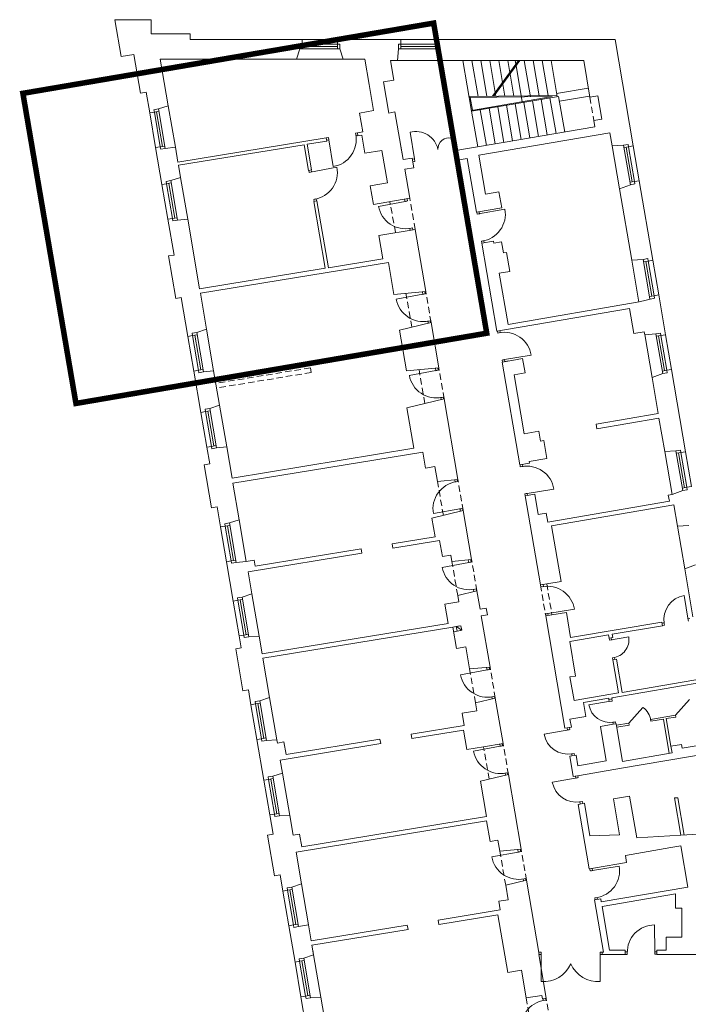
# Model space of a CAD drawing. Header units: centimetres. Extents: x 695802 to 711011, y 25963 to 44188.
# Tile 101 of 157: x 710628 to 710734, y 36082 to 36238. Entities that reach past the tile are written whole.
import ezdxf

# ---------------------------------------------------------------- set-up
doc = ezdxf.new("R2010")
doc.units = ezdxf.units.CM
doc.linetypes.add('DASHED', pattern=[19.05, 12.7, -6.35])
for name, color, linetype, lineweight in [('Drzwi i okna', 51, 'Continuous', 9), ('Kanały wentylacyjne', 3, 'Continuous', 9), ('Przekrojowa', 253, 'Continuous', 25), ('Ramka', 255, 'Continuous', 9), ('S3_obrys zakresu', 1, 'Continuous', 5), ('Widokowa', 140, 'Continuous', 9)]:
    doc.layers.add(name, color=color, linetype=linetype, lineweight=lineweight)

# ---------------------------------------------------------------- blocks, each defined once
blk = doc.blocks.new('zw$2918')
at = {"layer": 'Drzwi i okna', "color": 0, "lineweight": 0}
for p, q in [((677.6, -373.9), (670.5, -375.1)), ((679, -382.8), (677.6, -373.9)), ((763.4, -360), (769.2, -359.1)), ((764.8, -368.9), (763.4, -360)), ((764.7, -367.9), (770.3, -367)), ((950.2, -441.6), (936.3, -357.3)), ((671.9, -383), (678.9, -381.8)), ((678.9, -381.8), (692.5, -466.2)), ((1076.8, -429.8), (1067.9, -376)), ((1075.3, -420.9), (1081.8, -419.8)), ((1075.3, -420.9), (1076.8, -429.8)), ((1076.8, -429.8), (1083.3, -428.7)), ((620.3, -484.1), (704.4, -468.5)), ((950.2, -441.6), (943.7, -442.7)), ((951.7, -450.5), (945.2, -451.6)), ((950.2, -441.6), (951.7, -450.5)), ((615.9, -484.8), (614.8, -478.3)), ((624.8, -483.3), (615.9, -484.8)), ((623.8, -483.5), (622.7, -477)), ((639.5, -569), (630.7, -570.5)), ((630.7, -570.5), (631.8, -576.8)), ((639.7, -575.5), (638.6, -569.1)), ((920.3, -577.2), (836.2, -592.7)), ((919, -570.3), (920.3, -577.2)), ((919.3, -577.4), (928.1, -575.7)), ((928.1, -575.7), (926.8, -568.6)), ((1148.8, -617.6), (1147.7, -611.1)), ((1157.7, -616.2), (1148.8, -617.6)), ((1153.2, -616.9), (1237.4, -602)), ((1156.7, -616.3), (1155.6, -609.8)), ((935, -662.8), (943.9, -661.2)), ((936, -662.7), (937, -668.3)), ((943.9, -661.2), (944.9, -667)), ((1171.8, -701.9), (1162.9, -703.4)), ((1162.9, -703.4), (1164, -709.8)), ((1171.8, -708.5), (1170.8, -702.1)), ((976.6, -872), (892.5, -887.5)), ((975.4, -865.1), (976.6, -872)), ((975.6, -872.2), (984.5, -870.6)), ((984.5, -870.6), (983.2, -863.5)), ((991.4, -957.7), (1000.2, -956.1)), ((992.3, -957.5), (993.4, -963.1)), ((1000.2, -956.1), (1001.3, -961.8)), ((1214.4, -995), (1213.3, -988.5)), ((1223.3, -993.5), (1214.4, -995)), ((1222.3, -993.7), (1221.2, -987.2)), ((1237.4, -1079.3), (1228.5, -1080.7)), ((1228.5, -1080.7), (1229.6, -1087.1)), ((1236.4, -1079.4), (1320.8, -1065.5)), ((1237.5, -1085.8), (1236.4, -1079.4)), ((1018.1, -1114.5), (934, -1130)), ((1016.6, -1106.5), (1018.1, -1114.5)), ((1017.1, -1114.7), (1026, -1113.1)), ((1026, -1113.1), (1024.7, -1106)), ((1032.8, -1200.2), (1041.7, -1198.5)), ((1033.8, -1200), (1035, -1206.3)), ((1041.7, -1198.5), (1042.8, -1204.4)), ((1286.2, -1419.9), (1285.2, -1413.4)), ((1295.1, -1418.5), (1286.2, -1419.9)), ((1294.1, -1418.6), (1293, -1412.1)), ((1079.3, -1467.8), (1078.1, -1461.3)), ((1078.3, -1468), (1087.1, -1466.4)), ((1087.1, -1466.4), (1086.1, -1460.7)), ((1308.2, -1504.4), (1392.6, -1490.5)), ((1309.2, -1504.2), (1300.4, -1505.7)), ((1300.4, -1505.7), (1301.4, -1512.1)), ((1309.3, -1510.8), (1308.2, -1504.4)), ((1094.6, -1553.4), (1010.4, -1568.4)), ((1093.6, -1553.5), (1102.4, -1552)), ((1095.9, -1561.1), (1094.6, -1553.4)), ((1102.4, -1552), (1103.7, -1559.1)), ((1120.8, -1715.6), (1122.3, -1723.7)), ((1130.1, -1722.2), (1128.8, -1714.9)), ((1122.3, -1723.7), (1038.2, -1739.1)), ((1121.3, -1723.8), (1130.1, -1722.2)), ((1137, -1809.3), (1145.8, -1807.7)), ((1138, -1809.1), (1139.1, -1815.5)), ((1145.8, -1807.7), (1146.9, -1813.6)), ((1351.6, -1801.4), (1350.5, -1794.9)), ((1360.5, -1799.9), (1351.6, -1801.4)), ((1359.5, -1800.1), (1358.4, -1793.6)), ((1818.8, -1907), (1805.9, -1828.1)), ((1373.6, -1885.8), (1458, -1871.9)), ((1374.6, -1885.7), (1365.7, -1887.1)), ((1365.7, -1887.1), (1366.8, -1893.5)), ((1374.7, -1892.2), (1373.6, -1885.8)), ((1817.9, -1901.6), (1819.4, -1910.5)), ((1824.5, -1901.5), (1818.1, -1902.6)), ((1742.2, -1915), (1735.7, -1916.1)), ((1743.5, -1922.9), (1737, -1924)), ((1742, -1914), (1743.5, -1922.9)), ((1568.7, -1970.2), (1567.6, -1963.7)), ((1568.7, -1970.2), (1630.4, -1960.2)), ((1577.6, -1968.8), (1568.7, -1970.2)), ((1575.6, -1969), (1574.5, -1962.5)), ((1585.5, -2025.1), (1578.6, -2026.3)), ((1578.6, -2026.3), (1579.6, -2032.7)), ((1586.5, -2031.5), (1585.5, -2025.1)), ((1179.1, -2056.7), (1180.6, -2064.7)), ((1179.6, -2064.9), (1188.4, -2063.3)), ((1188.4, -2063.3), (1187.1, -2056.2)), ((1180.6, -2064.7), (1096.5, -2080.2)), ((1195.3, -2150.4), (1204.2, -2148.8)), ((1196.3, -2150.2), (1197.3, -2155.8)), ((1204.2, -2148.8), (1205.2, -2154.5)), ((1577.2, -2163.6), (1576.2, -2157.1)), ((1572.8, -2164.4), (1503.7, -2175.8)), ((1568.4, -2165.1), (1567.3, -2158.6)), ((1568.4, -2165.1), (1577.2, -2163.6)), ((1434.7, -2249.2), (1435.8, -2255.6)), ((1443.7, -2254.2), (1442.6, -2247.8)), ((1579.3, -2231.1), (1588.2, -2229.7)), ((1580.4, -2237.5), (1579.3, -2231.1)), ((1588.2, -2229.7), (1589.2, -2236.1)), ((1440.3, -2254.8), (1361.5, -2268.6)), ((1434.8, -2255.8), (1443.7, -2254.2)), ((1222, -2307.2), (1137.9, -2322.7)), ((1220.8, -2300.3), (1222, -2307.2)), ((1221.1, -2307.4), (1229.9, -2305.8)), ((1229.9, -2305.8), (1228.6, -2298.7)), ((1448.1, -2331.5), (1456.9, -2330)), ((1449.1, -2331.4), (1450.2, -2337.9)), ((1456.9, -2330), (1458.1, -2336.5)), ((1236.8, -2392.9), (1245.6, -2391.2)), ((1237.8, -2392.7), (1238.9, -2399)), ((1245.6, -2391.2), (1246.7, -2397)), ((1466.6, -2407.6), (1387.8, -2421.4)), ((1461, -2402), (1462.2, -2408.4)), ((1461.2, -2408.5), (1470, -2407)), ((1470, -2407), (1468.9, -2400.6)), ((1474.4, -2484.3), (1483.3, -2482.8)), ((1475.4, -2484.1), (1476.5, -2490.6)), ((1483.3, -2482.8), (1484.4, -2489.3)), ((1279.5, -2643.3), (1195.4, -2658.8)), ((1278, -2635.3), (1279.5, -2643.3)), ((1278.5, -2643.5), (1287.4, -2641.9)), ((1287.4, -2641.9), (1286, -2634.6)), ((1515.7, -2701.9), (1600, -2687.6)), ((1507.8, -2703.3), (1506.6, -2696.3)), ((1516.7, -2701.7), (1507.8, -2703.3)), ((1514.5, -2695), (1515.7, -2701.9)), ((1294.2, -2729), (1303.1, -2727.4)), ((1295.2, -2728.8), (1296.4, -2735.1)), ((1303.1, -2727.4), (1304.2, -2733.2)), ((1531.2, -2787.4), (1522.3, -2788.9)), ((1522.3, -2788.9), (1523.3, -2794.9)), ((1530.2, -2787.6), (1531.2, -2793.6)), ((1712.5, -2960), (1712.1, -2874.5)), ((1352.7, -2961.1), (1346.2, -2961.1)), ((1346.2, -2969.1), (1352.6, -2969.1)), ((1352.6, -2969.1), (1352.5, -3054.6)), ((1352.6, -2970.1), (1352.7, -2961.1)), ((1539.7, -2970.1), (1539.7, -2961.1)), ((1539.7, -2961.1), (1546.2, -2961.1)), ((1546.2, -2969.1), (1539.7, -2969.1)), ((1539.7, -2969.1), (1539.8, -3054.6)), ((1625.6, -2960.5), (1619, -2960.5)), ((1625.6, -2968.5), (1619, -2968.5)), ((1625.6, -2959.5), (1625.6, -2968.5)), ((1712.5, -2959), (1712.5, -2968)), ((1719, -2960), (1712.5, -2960)), ((1712.5, -2968), (1719, -2968)), ((1359.2, -3114.6), (1358.2, -3109)), ((1358.2, -3114.8), (1367, -3113.2)), ((1367, -3113.2), (1366, -3107.4))]:
    blk.add_line(p, q, dxfattribs=at)
at = {"layer": 'Drzwi i okna', "color": 0, "lineweight": 0, "ltscale": 1.6}
for p, q in [((1630.6, -2233.8), (1675.1, -2183.8)), ((1778.9, -2208.5), (1823.5, -2158.4))]:
    blk.add_line(p, q, dxfattribs=at)
for centre, radius, start, end in [((678.9, -380.6), 86.7, 279.0709, 10.6815), ((954.4, -427), 72.1, 11.9188, 104.5567), ((1059.5, -409.7), 34.7, 75.9366, 184.1291), ((619.1, -484.5), 86.7, 278.9985, 10.6091), ((921.5, -577.1), 86.7, 190.2929, 281.9036), ((1152, -617.3), 86.7, 278.5629, 10.1735), ((977.9, -872), 86.7, 190.2929, 281.9036), ((1235.2, -1079.4), 86.7, 9.2331, 100.8437), ((1019.4, -1114.5), 86.7, 190.2929, 281.9036), ((1307, -1504.4), 86.7, 9.2331, 100.8437), ((1095.7, -1553), 86.7, 98.6519, 190.2626), ((1123.5, -1723.6), 86.7, 190.2929, 281.9036), ((1372.3, -1885.9), 86.7, 9.2331, 100.8437), ((1573.2, -1968.6), 57.8, 276.9522, 8.388), ((1181.8, -2064.7), 86.7, 190.2929, 281.9036), ((1638.7, -2234), 62, 8.3094, 53.9766), ((1223.3, -2307.2), 86.7, 190.2929, 281.9036), ((1280.8, -2643.3), 86.7, 190.2929, 281.9036), ((1514.5, -2702.3), 86.7, 278.1541, 9.7648), ((1712.3, -2961.3), 86.7, 90.1458, 181.7564), ((1359.1, -2959.4), 95.4, 266.0716, 335.8764), ((1533.3, -2959.4), 95.4, 204.1236, 273.9284), ((1375.7, -3199.7), 86.7, 98.6519, 190.2626)]:
    blk.add_arc(centre, radius, start, end, dxfattribs=at)
at = {"layer": 'Drzwi i okna', "color": 0, "lineweight": 0}
for centre, radius, start, end in [((755.5, -366), 78.2, 187.546, 190.8446), ((621.9, -492.7), 78.2, 278.1438, 281.4424), ((937.8, -653.4), 78.2, 98.7681, 102.0666), ((1154.7, -625.5), 78.2, 277.7082, 281.0068), ((994.1, -948.3), 78.2, 98.7681, 102.0666), ((1220.4, -1002.9), 78.2, 277.7082, 281.0068), ((1035.6, -1190.7), 78.2, 98.7681, 102.0666), ((1292.2, -1427.9), 78.2, 277.7082, 281.0068), ((1084.2, -1475.9), 78.2, 278.4889, 281.7875), ((1139.7, -1799.9), 78.2, 98.7681, 102.0666), ((1819.3, -1904.7), 77.8, 99.9306, 189.3047), ((1357.5, -1809.3), 78.2, 277.7082, 281.0068), ((1741.5, -1918.6), 78.2, 7.6634, 10.962), ((1198.1, -2141), 78.2, 98.7681, 102.0666), ((1570.3, -2164.2), 67.5, 189.8932, 279.8733), ((1569.9, -2153.5), 78.2, 277.7578, 281.0564), ((1437.9, -2254.4), 77.8, 190.5203, 279.8944), ((1452.6, -2332), 78.2, 98.2531, 101.5517), ((1239.5, -2383.4), 78.2, 98.7681, 102.0666), ((1479, -2484.8), 78.2, 98.2531, 101.5517), ((1464.2, -2407.1), 77.8, 190.5203, 279.8944), ((1297, -2719.6), 78.2, 98.7681, 102.0666), ((1525.4, -2779.5), 78.2, 97.9911, 101.2896), ((1430.8, -2965.8), 78.2, 178.2653, 181.5639), ((1461.5, -2965.8), 78.2, 358.4361, 1.7347), ((1634.4, -2963.8), 78.2, 358.6209, 1.9195)]:
    blk.add_arc(centre, radius, start, end, dxfattribs=at)
at = {"layer": 'Kanały wentylacyjne', "color": 0, "lineweight": 0}
for p, q in [((1093.3, -1925.2), (1072.1, -1928.8)), ((1083.1, -1926.9), (1097.9, -1924.4)), ((1085.7, -1941.7), (1083.1, -1926.9)), ((1083.1, -1926.9), (1100.4, -1939.1)), ((1097.9, -1924.4), (1100.4, -1939.1)), ((1095.9, -1939.9), (1074.7, -1943.6)), ((1100.4, -1939.1), (1085.7, -1941.7))]:
    blk.add_line(p, q, dxfattribs=at)
at = {"layer": 'Przekrojowa', "color": 0, "lineweight": 0, "ltscale": 1.6}
for p, q in [((20.1, -117.3), (0, 0)), ((0, 0), (115, 0)), ((115, 0), (115, -45)), ((115, -45), (239, -45)), ((239, -45), (239, -63)), ((239, -63), (594, -63)), ((575.7, -125), (586.2, -92.8)), ((706, -63), (907, -63)), ((724.3, -125), (713.8, -92.8)), ((896.4, -129.9), (899.2, -92.8)), ((1019, -63), (1586.8, -63)), ((1038.1, -129.9), (1026.8, -92.8)), ((1644.6, -401), (1586.8, -63)), ((60.2, -110.4), (20.1, -117.3)), ((81.1, -232.8), (60.2, -110.4)), ((575.7, -125), (143.8, -125)), ((143.8, -125), (169.2, -273.1)), ((792.8, -125), (724.3, -125)), ((792.8, -125), (806.6, -205.4)), ((884.5, -192.1), (873.9, -129.9)), ((873.9, -129.9), (896.4, -129.9)), ((1038.1, -129.9), (1048.7, -129.9)), ((1048.7, -129.9), (1487.3, -129.9)), ((1506.9, -246.1), (1487.3, -129.9)), ((820.8, -288.6), (806.6, -205.4)), ((852, -197.7), (884.5, -192.1)), ((868.8, -296.3), (852, -197.7)), ((98.9, -229.8), (81.1, -232.8)), ((110.2, -295.8), (98.9, -229.8)), ((1531.7, -241.8), (1506.9, -246.1)), ((1531.7, -241.8), (1544.4, -315.9)), ((169.2, -273.1), (138.2, -283.2)), ((820.8, -288.6), (776, -296.3)), ((786.2, -356.1), (776, -296.3)), ((888.5, -292.9), (868.8, -296.3)), ((888.5, -292.9), (914.4, -444.3)), ((1522.7, -340.3), (1231.6, -390.1)), ((1544.4, -315.9), (1519.4, -320.2)), ((1522.7, -340.3), (1519.4, -320.2)), ((670.5, -375.1), (199.8, -452.3)), ((670.5, -375.1), (672.2, -385.2)), ((786.2, -356.1), (769.2, -358.9)), ((769.2, -358.9), (770.9, -369)), ((782.8, -367), (770.9, -369)), ((792.5, -424.2), (782.8, -367)), ((1570.5, -359.3), (1154.5, -430.4)), ((1577.8, -400.7), (1570.5, -359.3)), ((149.1, -523.5), (129, -406.2)), ((191.8, -405.2), (159.6, -408.7)), ((191.8, -405.2), (199.8, -452.3)), ((600.2, -397), (201.5, -462.3)), ((614.1, -478.4), (600.2, -397)), ((672.2, -385.2), (610.1, -395.3)), ((624, -476.8), (610.1, -395.3)), ((914.4, -444.3), (906.1, -395.8)), ((1231.6, -390.1), (1112.7, -410.4)), ((1577.8, -400.7), (1613.9, -398.4)), ((846.8, -414.9), (792.5, -424.2)), ((864.5, -518.4), (846.8, -414.9)), ((1112.7, -410.4), (1081.1, -415.8)), ((1081.1, -415.8), (1086.3, -446.4)), ((1154.5, -430.4), (1175.6, -553.6)), ((201.5, -462.3), (208.1, -500.8)), ((943.1, -439.4), (914.4, -444.3)), ((943.1, -439.4), (948.3, -470)), ((1117.9, -441), (1086.3, -446.4)), ((1117.9, -441), (1147.1, -611.2)), ((624, -476.8), (614.1, -478.4)), ((948.3, -470), (919.7, -474.9)), ((935.4, -567.2), (919.7, -474.9)), ((208.1, -500.8), (177.1, -510.9)), ((864.5, -518.4), (810.2, -527.7)), ((820.4, -586.8), (810.2, -527.7)), ((1600.9, -536.9), (1635.4, -524.1)), ((1706.6, -763.8), (1663.4, -511.4)), ((1175.6, -553.6), (1218.5, -546.3)), ((1218.5, -546.3), (1227.3, -597.5)), ((1600.9, -536.9), (1639.6, -763.5)), ((640.8, -575.3), (631, -576.9)), ((667.3, -789.3), (631, -576.9)), ((677.2, -787.7), (640.8, -575.3)), ((935.4, -567.2), (820.4, -586.8)), ((1147.1, -611.2), (1227.3, -597.5)), ((168, -633.9), (187.4, -747.3)), ((230.7, -632.9), (198.5, -636.4)), ((230.7, -632.9), (268.6, -854.6)), ((952.3, -665.7), (837.2, -685.4)), ((849.8, -759.3), (837.2, -685.4)), ((986, -863), (952.3, -665.7)), ((1201.3, -703.4), (1164, -709.8)), ((1164, -709.8), (1211.7, -988.7)), ((1202.4, -709.9), (1201.3, -703.4)), ((1226.8, -705.7), (1202.4, -709.9)), ((1232.8, -740.6), (1226.8, -705.7)), ((187.4, -747.3), (169.6, -750.3)), ((192.7, -885.4), (169.6, -750.3)), ((1242.7, -738.9), (1232.8, -740.6)), ((1253, -799.1), (1242.7, -738.9)), ((867.8, -770.8), (271, -868.7)), ((849.8, -759.3), (677.2, -787.7)), ((867.8, -770.8), (885.2, -872.3)), ((1639.6, -763.5), (1676, -761.1)), ((667.3, -789.3), (268.6, -854.6)), ((1219.4, -804.8), (1253, -799.1)), ((1247.4, -967.4), (1219.4, -804.8)), ((1182.4, -817.2), (1182.4, -817.2)), ((271, -868.7), (290.5, -982.8)), ((986, -863), (885.2, -872.3)), ((1725.5, -874.2), (1747, -1000.4)), ((210.4, -882.3), (192.7, -885.4)), ((231.5, -1005.5), (210.4, -882.3)), ((1663.3, -896.3), (1247.4, -967.4)), ((1242.1, -983.5), (1633.1, -916.7)), ((1646.8, -996.7), (1633.1, -916.7)), ((1002.9, -961.6), (902.6, -986)), ((1027.5, -1105.5), (1002.9, -961.6)), ((290.5, -982.8), (259.5, -992.9)), ((902.6, -986), (924.6, -1115)), ((1211.7, -988.7), (1242.1, -983.5)), ((1646.8, -996.7), (1679.4, -991.1)), ((1681, -1001), (1679.4, -991.1)), ((1681, -1001), (1716.4, -997.7)), ((1228.6, -1087.3), (1259, -1082.1)), ((1228.6, -1087.3), (1248.8, -1083.8)), ((1228.6, -1087.3), (1284.5, -1413.5)), ((1259, -1082.1), (1293.5, -1076.2)), ((1293.5, -1076.2), (1301.3, -1121.5)), ((272.8, -1247), (250.4, -1115.9)), ((313.1, -1114.9), (280.9, -1118.4)), ((313.1, -1114.9), (331.8, -1224.3)), ((1027.5, -1105.5), (924.6, -1115)), ((1266.8, -1127.4), (1301.3, -1121.5)), ((1704.1, -1135.7), (1737.9, -1123.4)), ((1810.6, -1372), (1765.9, -1110.8)), ((1266.8, -1127.4), (1298.9, -1314.7)), ((1723.7, -1250.3), (1704.1, -1135.7)), ((328.7, -1206.3), (331.8, -1224.3)), ((1044.3, -1204), (926.5, -1232.8)), ((1088.2, -1460.3), (1044.3, -1204)), ((331.8, -1224.3), (300.8, -1234.4)), ((926.5, -1232.8), (948.4, -1361.1)), ((1723.7, -1250.3), (1526.9, -1284)), ((1529.3, -1298.8), (1726.2, -1265.1)), ((1744.4, -1371.7), (1726.2, -1265.1)), ((1298.9, -1314.7), (1345.2, -1306.8)), ((1345.2, -1306.8), (1350.6, -1338.3)), ((1526.9, -1284), (1529.3, -1298.8)), ((1350.6, -1338.3), (1360.5, -1336.6)), ((1360.5, -1336.6), (1370.3, -1393.8)), ((291.7, -1357.4), (300.8, -1410.7)), ((354.4, -1356.4), (322.2, -1359.9)), ((354.4, -1356.4), (371.4, -1455.7)), ((948.4, -1361.1), (371.4, -1455.7)), ((977.1, -1372.9), (374.1, -1471.7)), ((985.8, -1424), (977.1, -1372.9)), ((1744.4, -1371.7), (1780, -1369.3)), ((1314.1, -1403.4), (1370.3, -1393.8)), ((1314.1, -1403.4), (1314.9, -1408.3)), ((300.8, -1410.7), (283, -1413.7)), ((306.3, -1549.7), (283, -1413.7)), ((985.8, -1424), (1015.4, -1419)), ((1023.5, -1466.3), (1015.4, -1419)), ((1284.5, -1413.5), (1314.9, -1408.3)), ((1088.2, -1460.3), (1023.5, -1466.3)), ((394, -1588), (374.1, -1471.7)), ((1767.7, -1507.6), (1801.4, -1495)), ((1301.4, -1512.1), (1331.8, -1506.9)), ((1301.4, -1512.1), (1349.9, -1795)), ((1331.8, -1506.9), (1342.8, -1571)), ((1373.3, -1595.2), (1759.2, -1529.2)), ((1755.8, -1509.6), (1767.7, -1507.6)), ((1759.2, -1529.2), (1755.8, -1509.6)), ((324, -1546.7), (306.3, -1549.7)), ((335, -1610.7), (324, -1546.7)), ((1105, -1558.9), (1005.9, -1583.1)), ((1131.6, -1714.6), (1105, -1558.9)), ((1385.2, -1607.3), (1773.4, -1541)), ((1784.9, -1608.2), (1773.4, -1541)), ((394, -1588), (363, -1598.1)), ((1005.9, -1583.1), (1016, -1642.1)), ((1342.8, -1571), (1368.4, -1566.6)), ((1368.4, -1566.6), (1373.3, -1595.2)), ((1385.2, -1607.3), (1415.4, -1783.7)), ((1784.9, -1608.2), (1820.4, -1605.9)), ((1016, -1642.1), (879.6, -1664.5)), ((1030.2, -1654), (882, -1678.3)), ((1039, -1705.1), (1030.2, -1654)), ((780.9, -1680.6), (444.6, -1735.8)), ((780.9, -1680.6), (783.3, -1694.4)), ((879.6, -1664.5), (882, -1678.3)), ((416.6, -1720.1), (441.3, -1716.1)), ((783.3, -1694.4), (422.3, -1753.6)), ((441.3, -1716.1), (444.6, -1735.8)), ((1039, -1705.1), (1065.6, -1700.6)), ((1069, -1720.4), (1065.6, -1700.6)), ((1131.6, -1714.6), (1069, -1720.4)), ((375.3, -1846.3), (353.9, -1721.1)), ((416.6, -1720.1), (384.4, -1723.7)), ((1808.1, -1744.1), (1841.9, -1731.6)), ((1834, -1895.8), (1808.1, -1744.1)), ((422.3, -1753.6), (434.3, -1823.6)), ((1148.5, -1813.2), (1087.4, -1828.1)), ((1148.5, -1813.2), (1158.6, -1872.4)), ((1349.9, -1795), (1369.8, -1791.6)), ((1369.8, -1791.6), (1415.4, -1783.8)), ((434.3, -1823.6), (403.3, -1833.7)), ((1087.4, -1828.1), (1090.9, -1848.4)), ((1090.9, -1848.4), (1046.5, -1856)), ((1046.5, -1856), (1057, -1917.1)), ((1158.6, -1872.4), (1178.3, -1869)), ((1178.3, -1869), (1181.9, -1889.7)), ((1162.2, -1893.1), (1181.9, -1889.7)), ((1162.2, -1893.1), (1190, -2055.7)), ((1190, -2055.7), (1162.2, -1893.1)), ((1366.8, -1893.5), (1386.7, -1890.1)), ((1366.8, -1893.5), (1427.9, -2250.3)), ((1386.7, -1890.1), (1432.3, -1882.3)), ((1432.3, -1882.3), (1445.9, -1962.2)), ((1057, -1917.1), (466.8, -2013.8)), ((1072.1, -1928.8), (469.2, -2027.6)), ((1083.8, -1996.7), (1072.1, -1928.8)), ((1445.9, -1962.2), (1735.1, -1912.7)), ((1577.8, -1951.8), (1737.1, -1924.6)), ((1735.1, -1912.7), (1737.1, -1924.6)), ((394.2, -1956.7), (400.7, -1995.2)), ((457.3, -1957.9), (424.7, -1959.2)), ((466.8, -2013.8), (457.3, -1957.9)), ((1443, -1974.9), (1566, -1953.8)), ((1566, -1953.8), (1567.6, -1963.7)), ((1567.6, -1963.7), (1579.5, -1961.7)), ((1577.8, -1951.8), (1579.5, -1961.7)), ((400.7, -1995.2), (383, -1998.2)), ((405.7, -2131.3), (383, -1998.2)), ((1113.3, -1991.7), (1083.8, -1996.7)), ((1125.3, -2061.7), (1113.3, -1991.7)), ((1443, -1974.9), (1461.8, -2084.3)), ((469.2, -2027.6), (490.6, -2152.8)), ((1579.5, -2032.7), (1591.3, -2030.7)), ((1591.3, -2030.7), (1609.4, -2136.1)), ((1190, -2055.7), (1125.3, -2061.7)), ((1579.5, -2032.7), (1597.6, -2138.1)), ((1443.8, -2087.3), (1461.8, -2084.3)), ((1456.6, -2162.2), (1443.8, -2087.3)), ((1609.4, -2136.1), (1867.6, -2092)), ((1576.5, -2153), (1871.2, -2102.6)), ((423.5, -2128.2), (405.7, -2131.3)), ((431.6, -2175.6), (423.5, -2128.2)), ((490.6, -2152.8), (459.6, -2162.9)), ((1206.8, -2154.3), (1143.8, -2169.6)), ((1231.4, -2298.2), (1206.8, -2154.3)), ((1597.6, -2138.1), (1456.6, -2162.2)), ((1486.8, -2168.3), (1566.6, -2154.7)), ((1566.6, -2154.7), (1567.3, -2158.6)), ((1567.3, -2158.6), (1577.1, -2156.9)), ((1576.5, -2153), (1577.1, -2156.9)), ((1143.8, -2169.6), (1148, -2194.6)), ((1494.4, -2212.7), (1486.8, -2168.3)), ((1148, -2194.6), (1101.7, -2202.5)), ((1101.7, -2202.5), (1108.3, -2241.1)), ((1443.7, -2221.3), (1494.4, -2212.7)), ((1108.3, -2241.1), (939.6, -2268.7)), ((1427.9, -2250.3), (1448.1, -2246.9)), ((1443.7, -2221.3), (1448.1, -2246.9)), ((1580.4, -2237.5), (1540.9, -2244.3)), ((1559.1, -2353.8), (1540.9, -2244.3)), ((1580.4, -2237.5), (1590.2, -2235.8)), ((1590.2, -2235.8), (1610, -2355.2)), ((939.6, -2268.7), (941.9, -2282.5)), ((1105.7, -2255.7), (942.1, -2282.5)), ((1116.4, -2317.8), (1105.7, -2255.7)), ((472.5, -2415.1), (450.5, -2285.9)), ((513.6, -2287.2), (481, -2288.5)), ((515.2, -2297), (513.6, -2287.2)), ((536, -2293.6), (515.2, -2297)), ((843.2, -2298.7), (524.5, -2351)), ((542.8, -2333.8), (536, -2293.6)), ((840.9, -2284.9), (542.8, -2333.8)), ((840.9, -2284.9), (843.2, -2298.7)), ((1169.6, -2308.7), (1116.4, -2317.8)), ((1231.4, -2298.2), (1169.6, -2308.7)), ((1797.7, -2301.8), (1764.2, -2307.5)), ((1767.8, -2328.2), (1764.2, -2307.5)), ((1799.8, -2313.6), (1797.7, -2301.8)), ((1904.2, -2295.8), (1799.8, -2313.6)), ((1443.1, -2339), (1463.3, -2335.6)), ((1443.1, -2339), (1454.1, -2403.1)), ((1468.9, -2369.2), (1463.3, -2335.6)), ((1607.4, -2376.9), (1894.2, -2327.9)), ((1767.8, -2328.2), (1610, -2355.2)), ((531.5, -2392.3), (524.5, -2351)), ((1559.1, -2353.8), (1468.9, -2369.2)), ((531.5, -2392.3), (500.6, -2402.4)), ((1248.3, -2396.7), (1159.9, -2418.3)), ((1288.9, -2634.3), (1248.3, -2396.7)), ((1454.1, -2403.1), (1474.3, -2399.7)), ((1474.3, -2399.7), (1607.4, -2376.9)), ((1159.9, -2418.3), (1179.1, -2530.4)), ((1581.5, -2474.7), (1632.8, -2465.9)), ((1632.8, -2465.9), (1655.4, -2598)), ((1469.3, -2491.8), (1489.5, -2488.4)), ((1469.3, -2491.8), (1504.5, -2696.8)), ((1489.5, -2488.4), (1507.2, -2591.9)), ((1581.5, -2474.7), (1599.9, -2582.3)), ((501.9, -2586.6), (491.4, -2525.5)), ((554.5, -2526.7), (522, -2528)), ((554.5, -2526.7), (565.3, -2589.8)), ((1179.1, -2530.4), (592.9, -2626.5)), ((1179.2, -2544.6), (574.5, -2643.7)), ((1179.2, -2544.6), (1190.3, -2609.6)), ((501.9, -2586.6), (484.1, -2589.6)), ((506.2, -2718.7), (484.1, -2589.6)), ((586, -2586.4), (565.3, -2589.8)), ((592.9, -2626.5), (586, -2586.4)), ((1507.2, -2591.9), (1600.9, -2588.2)), ((1599.9, -2582.3), (1600.9, -2588.2)), ((1795.1, -2589.8), (1655.4, -2598)), ((1952.9, -2580.6), (1795.1, -2589.8)), ((1190.3, -2609.6), (1215.2, -2605.3)), ((1215.2, -2605.3), (1221.2, -2640.6)), ((1764.3, -2629.1), (1795.8, -2623.7)), ((1818.2, -2754.8), (1795.8, -2623.7)), ((574.5, -2643.7), (591.7, -2744.2)), ((1288.9, -2634.3), (1221.2, -2640.6)), ((1619.4, -2653.9), (1764.3, -2629.1)), ((1623.2, -2676.5), (1619.4, -2653.9)), ((1524.7, -2693.4), (1623.2, -2676.5)), ((523.9, -2715.7), (506.2, -2718.7)), ((532.7, -2767), (523.9, -2715.7)), ((1504.5, -2696.8), (1524.7, -2693.4)), ((591.7, -2744.2), (560.7, -2754.3)), ((1305.8, -2732.9), (1239.8, -2748.9)), ((1239.8, -2748.9), (1247.6, -2794.5)), ((1346.2, -2969.1), (1305.8, -2732.9)), ((1543.2, -2801.8), (1818.2, -2754.8)), ((1545.7, -2816.2), (1778.5, -2776.4)), ((1778.5, -2821.3), (1778.5, -2776.4)), ((1247.6, -2794.5), (1218, -2799.6)), ((1218, -2799.6), (1222.7, -2827.2)), ((1521.4, -2795.4), (1541.5, -2792)), ((1521.4, -2795.4), (1549.7, -2961.1)), ((1541.6, -2791.9), (1543.2, -2801.8)), ((1222.7, -2827.2), (1025.6, -2859.6)), ((1215.3, -2842.4), (1028, -2873.1)), ((1246.6, -3025.7), (1215.3, -2842.4)), ((1545.7, -2816.2), (1569.5, -2955.1)), ((1798.5, -2821.3), (1778.5, -2821.3)), ((1798.5, -2913.3), (1798.5, -2821.3)), ((582.2, -2880), (614, -2874.6)), ((614, -2874.6), (622.7, -2925.6)), ((927.6, -2875.6), (622.7, -2925.6)), ((927.6, -2875.6), (930, -2889.1)), ((1025.6, -2859.6), (1028, -2873.1)), ((571.3, -2992.7), (551.6, -2877.4)), ((930, -2889.1), (625, -2939.1)), ((625, -2939.1), (630.3, -2970)), ((1748.5, -2955.1), (1748.5, -2913.3)), ((1748.5, -2913.3), (1798.5, -2913.3)), ((630.3, -2970), (599.3, -2980)), ((627.8, -2955), (630.3, -2970)), ((1344.5, -2969.1), (1368.1, -3107.1)), ((1346.2, -2969.1), (1344.5, -2969.1)), ((1546.2, -2969.1), (1546.2, -2961.1)), ((1546.2, -2961.1), (1549.7, -2961.1)), ((1619, -2969.1), (1546.2, -2969.1)), ((1569.5, -2955.1), (1619, -2955.1)), ((1619, -2955.1), (1619, -2969.1)), ((1719, -2955.1), (1748.5, -2955.1)), ((1719, -2955.1), (1719, -2969.1)), ((1787.9, -2969.1), (1719, -2969.1)), ((2011.9, -2969.1), (1787.9, -2969.1)), ((1290, -3018.3), (1246.6, -3025.7)), ((1305.1, -3106.7), (1290, -3018.3)), ((610.4, -3221.4), (590.2, -3103.1)), ((653.3, -3104.3), (620.7, -3105.6)), ((653.3, -3104.3), (676.4, -3239.5)), ((1354.4, -3098.3), (1305.1, -3106.7)), ((1354.4, -3098.3), (1356.3, -3109.1)), ((1368.1, -3107.1), (1356.3, -3109.1))]:
    blk.add_line(p, q, dxfattribs=at)
at = {"layer": 'Przekrojowa', "color": 0, "lineweight": 0}
for p, q in [((586.2, -92.8), (586.2, -78)), ((586.2, -78), (594, -78)), ((594, -78), (594, -63)), ((594, -63), (594, -78)), ((706, -78), (706, -63)), ((706, -63), (706, -78)), ((713.8, -78), (706, -78)), ((713.8, -92.8), (713.8, -78)), ((899.2, -92.8), (899.2, -78)), ((899.2, -78), (907, -78)), ((907, -78), (907, -63)), ((907, -63), (907, -78)), ((1019, -78), (1019, -63)), ((1019, -63), (1019, -78)), ((1026.8, -78), (1019, -78)), ((1026.8, -92.8), (1026.8, -78)), ((124.9, -293.3), (110.2, -295.8)), ((110.2, -295.8), (124.9, -293.3)), ((138.2, -283.2), (123.6, -285.7)), ((123.6, -285.7), (124.9, -293.3)), ((143.8, -403.7), (129, -406.2)), ((129, -406.2), (143.8, -403.7)), ((145.1, -411.4), (143.8, -403.7)), ((1613.9, -398.4), (1628.5, -395.9)), ((1628.5, -395.9), (1629.8, -403.6)), ((1629.8, -403.6), (1644.6, -401)), ((1644.6, -401), (1629.8, -403.6)), ((159.7, -408.9), (145.1, -411.4)), ((163.8, -521), (149.1, -523.5)), ((149.1, -523.5), (163.8, -521)), ((177.1, -510.9), (162.5, -513.3)), ((162.5, -513.3), (163.8, -521)), ((1635.4, -524.1), (1650, -521.6)), ((1648.7, -513.9), (1663.4, -511.4)), ((1663.4, -511.4), (1648.7, -513.9)), ((1650, -521.6), (1648.7, -513.9)), ((182.7, -631.4), (168, -633.9)), ((168, -633.9), (182.7, -631.4)), ((184, -639.1), (182.7, -631.4)), ((198.6, -636.6), (184, -639.1)), ((1676, -761.1), (1690.5, -758.6)), ((1690.5, -758.6), (1691.9, -766.3)), ((1691.9, -766.3), (1706.6, -763.8)), ((1706.6, -763.8), (1691.9, -766.3)), ((1710.7, -876.7), (1725.5, -874.2)), ((1725.5, -874.2), (1710.7, -876.7)), ((1663.3, -896.3), (1712, -884.4)), ((1712, -884.4), (1710.7, -876.7)), ((259.5, -992.9), (244.9, -995.4)), ((244.9, -995.4), (246.2, -1003)), ((1716.4, -997.7), (1731, -995.2)), ((1731, -995.2), (1732.3, -1002.9)), ((1732.3, -1002.9), (1747, -1000.4)), ((1747, -1000.4), (1732.3, -1002.9)), ((246.2, -1003), (231.5, -1005.5)), ((231.5, -1005.5), (246.2, -1003)), ((265.1, -1113.4), (250.4, -1115.9)), ((250.4, -1115.9), (265.1, -1113.4)), ((266.4, -1121.1), (265.1, -1113.4)), ((281, -1118.6), (266.4, -1121.1)), ((1737.9, -1123.4), (1752.5, -1120.9)), ((1751.2, -1113.3), (1765.9, -1110.8)), ((1765.9, -1110.8), (1751.2, -1113.3)), ((1752.5, -1120.9), (1751.2, -1113.3)), ((287.5, -1244.5), (272.8, -1247)), ((272.8, -1247), (287.5, -1244.5)), ((300.8, -1234.4), (286.2, -1236.8)), ((286.2, -1236.8), (287.5, -1244.5)), ((306.4, -1354.9), (291.7, -1357.4)), ((291.7, -1357.4), (306.4, -1354.9)), ((307.7, -1362.6), (306.4, -1354.9)), ((322.3, -1360.1), (307.7, -1362.6)), ((1780, -1369.3), (1794.5, -1366.8)), ((1794.5, -1366.8), (1795.9, -1374.5)), ((1795.9, -1374.5), (1810.6, -1372)), ((1810.6, -1372), (1795.9, -1374.5)), ((1801.4, -1495), (1816, -1492.5)), ((1814.7, -1484.9), (1829.5, -1482.4)), ((1829.5, -1482.4), (1814.7, -1484.9)), ((1816, -1492.5), (1814.7, -1484.9)), ((349.7, -1608.2), (335, -1610.7)), ((335, -1610.7), (349.7, -1608.2)), ((363, -1598.1), (348.4, -1600.6)), ((348.4, -1600.6), (349.7, -1608.2)), ((368.6, -1718.6), (353.9, -1721.1)), ((353.9, -1721.1), (368.6, -1718.6)), ((369.9, -1726.3), (368.6, -1718.6)), ((384.5, -1723.8), (369.9, -1726.3)), ((390, -1843.8), (375.3, -1846.3)), ((375.3, -1846.3), (390, -1843.8)), ((403.3, -1833.7), (388.7, -1836.1)), ((388.7, -1836.1), (390, -1843.8)), ((408.9, -1954.2), (394.2, -1956.7)), ((394.2, -1956.7), (408.9, -1954.2)), ((410.2, -1961.9), (408.9, -1954.2)), ((424.8, -1959.4), (410.2, -1961.9)), ((446.3, -2173), (431.6, -2175.6)), ((431.6, -2175.6), (446.3, -2173)), ((459.6, -2162.9), (445, -2165.4)), ((445, -2165.4), (446.3, -2173)), ((465.2, -2283.4), (450.5, -2285.9)), ((450.5, -2285.9), (465.2, -2283.4)), ((466.5, -2291.1), (465.2, -2283.4)), ((481.1, -2288.6), (466.5, -2291.1)), ((500.6, -2402.4), (486, -2404.9)), ((486, -2404.9), (487.3, -2412.6)), ((487.3, -2412.6), (472.5, -2415.1)), ((472.5, -2415.1), (487.3, -2412.6)), ((506.1, -2523), (491.4, -2525.5)), ((491.4, -2525.5), (506.1, -2523)), ((507.5, -2530.6), (506.1, -2523)), ((522, -2528.1), (507.5, -2530.6)), ((547.4, -2764.4), (532.7, -2767)), ((532.7, -2767), (547.4, -2764.4)), ((560.7, -2754.3), (546.1, -2756.8)), ((546.1, -2756.8), (547.4, -2764.4)), ((566.3, -2874.8), (551.6, -2877.4)), ((551.6, -2877.4), (566.3, -2874.8)), ((567.6, -2882.5), (566.3, -2874.8)), ((582.2, -2880), (567.6, -2882.5)), ((586, -2990.2), (571.3, -2992.7)), ((571.3, -2992.7), (586, -2990.2)), ((599.3, -2980), (584.7, -2982.5)), ((584.7, -2982.5), (586, -2990.2)), ((604.9, -3100.6), (590.2, -3103.1)), ((590.2, -3103.1), (604.9, -3100.6)), ((606.2, -3108.2), (604.9, -3100.6)), ((620.8, -3105.7), (606.2, -3108.2))]:
    blk.add_line(p, q, dxfattribs=at)
at = {"layer": 'Widokowa', "color": 0, "lineweight": 0}
for p, q in [((586.2, -92.8), (713.8, -92.8)), ((593.8, -78), (706, -78)), ((594, -78), (594, -92.8)), ((594, -85.4), (706, -85.4)), ((706, -78), (706, -92.8)), ((899.2, -92.8), (1026.8, -92.8)), ((906.8, -78), (1019, -78)), ((907, -78), (907, -92.8)), ((907, -85.4), (1019, -85.4)), ((1019, -78), (1019, -92.8)), ((124.9, -293.3), (139.5, -290.8)), ((143.8, -403.9), (124.9, -293.3)), ((151.1, -402.5), (132.2, -292.1)), ((159.7, -408.9), (138.2, -283.2)), ((143.8, -403.7), (158.4, -401.2)), ((1613.9, -398.4), (1635.4, -524.1)), ((1629.8, -403.6), (1615.2, -406)), ((1622.5, -404.8), (1641.4, -515.2)), ((1629.8, -403.3), (1648.7, -513.9)), ((163.8, -521), (178.4, -518.5)), ((182.7, -631.6), (163.8, -521)), ((190, -630.2), (171.1, -519.8)), ((198.6, -636.6), (177.1, -510.9)), ((1648.7, -513.9), (1634.1, -516.4)), ((182.7, -631.4), (197.3, -628.9)), ((1676, -761.1), (1697.5, -886.9)), ((1691.9, -766.3), (1677.3, -768.8)), ((1684.6, -767.5), (1703.4, -877.9)), ((1691.8, -766.1), (1710.7, -876.7)), ((1710.7, -876.7), (1696.1, -879.2)), ((246.2, -1003), (260.8, -1000.5)), ((281, -1118.6), (259.5, -992.9)), ((1716.4, -997.7), (1737.9, -1123.4)), ((265.2, -1113.6), (246.2, -1003)), ((272.4, -1112.2), (253.5, -1001.8)), ((1732.3, -1002.9), (1717.7, -1005.4)), ((1725, -1004.1), (1743.9, -1114.5)), ((1732.3, -1002.6), (1751.2, -1113.3)), ((265.1, -1113.4), (279.7, -1110.9)), ((1751.2, -1113.3), (1736.6, -1115.8)), ((287.5, -1244.5), (302.1, -1242)), ((306.5, -1355.1), (287.5, -1244.5)), ((313.7, -1353.7), (294.8, -1243.3)), ((322.3, -1360.1), (300.8, -1234.4)), ((306.4, -1354.9), (321, -1352.4)), ((1780, -1369.3), (1801.4, -1495)), ((1795.9, -1374.5), (1781.3, -1377)), ((1788.6, -1375.7), (1807.4, -1486.1)), ((1795.8, -1374.3), (1814.7, -1484.9)), ((1814.7, -1484.9), (1800.1, -1487.4)), ((349.7, -1608.2), (364.3, -1605.7)), ((368.7, -1718.9), (349.7, -1608.2)), ((375.9, -1717.4), (357, -1607)), ((384.5, -1723.8), (363, -1598.1)), ((368.6, -1718.6), (383.2, -1716.1)), ((390, -1843.8), (404.6, -1841.3)), ((408.9, -1954.4), (390, -1843.8)), ((416.2, -1953), (397.3, -1842.6)), ((424.8, -1959.4), (403.3, -1833.7)), ((408.9, -1954.2), (423.5, -1951.7)), ((446.3, -2173), (460.9, -2170.5)), ((465.2, -2283.7), (446.3, -2173)), ((472.5, -2282.2), (453.6, -2171.8)), ((481.1, -2288.6), (459.6, -2162.9)), ((465.2, -2283.4), (479.8, -2280.9)), ((522, -2528.1), (500.6, -2402.4)), ((487.3, -2412.6), (501.9, -2410.1)), ((506.2, -2523.2), (487.3, -2412.6)), ((513.4, -2521.7), (494.6, -2411.3)), ((506.1, -2523), (520.7, -2520.5)), ((547.4, -2764.4), (562, -2762)), ((566.4, -2875.1), (547.4, -2764.4)), ((573.6, -2873.6), (554.7, -2763.2)), ((582.2, -2880), (560.7, -2754.3)), ((566.3, -2874.8), (580.9, -2872.3)), ((586, -2990.2), (600.6, -2987.7)), ((605, -3100.8), (586, -2990.2)), ((612.2, -3099.3), (593.3, -2988.9)), ((620.8, -3105.7), (599.3, -2980)), ((604.9, -3100.6), (619.5, -3098.1))]:
    blk.add_line(p, q, dxfattribs=at)
at = {"layer": 'Widokowa', "color": 0, "lineweight": 0, "ltscale": 1.6}
for p, q in [((706, -63), (594, -63)), ((1019, -63), (907, -63)), ((724.3, -125), (575.7, -125)), ((1038.1, -129.9), (896.4, -129.9)), ((1104.1, -129.9), (1131.6, -290.7)), ((1132.5, -129.9), (1152, -243.5)), ((1160.9, -129.9), (1180.3, -243.2)), ((1189.3, -129.9), (1206.7, -231.2)), ((1198.1, -242.9), (1280.4, -129.9)), ((1202.6, -243.2), (1285, -129.9)), ((1217.7, -129.9), (1229.7, -199.6)), ((1246.2, -129.9), (1252.7, -168)), ((1270.2, -129.9), (1272.1, -141.3)), ((1273, -146.5), (1292.4, -260.2)), ((1298.6, -129.9), (1318.2, -244.7)), ((1327, -129.9), (1346, -241.4)), ((1355.4, -129.9), (1374.4, -241.1)), ((1383.8, -129.9), (1403.3, -244.3)), ((1253.6, -173.2), (1265.4, -242.3)), ((1230.6, -204.8), (1237, -242.6)), ((1401.5, -234.5), (1501.9, -217.7)), ((1123.6, -243.8), (1402.8, -240.8)), ((1124.1, -246.8), (1387.5, -243.9)), ((1134.1, -287.3), (1127.1, -246.8)), ((1387.5, -243.9), (1131.1, -287.8)), ((1407.6, -243.5), (1131.6, -290.7)), ((1207.6, -236.4), (1208.7, -242.9)), ((1380, -248.3), (1399.4, -361.4)), ((1407.6, -243.5), (1427, -356.7)), ((1410.2, -258.4), (1506.2, -242.4)), ((169.2, -273.1), (191.8, -405.2)), ((1186.8, -281.3), (1206.2, -394.4)), ((1214.4, -276.6), (1233.8, -389.7)), ((1242, -271.9), (1261.4, -385)), ((1269.6, -267.1), (1289, -380.3)), ((1297.2, -262.4), (1316.6, -375.6)), ((1324.8, -257.7), (1344.2, -370.8)), ((1352.4, -253), (1371.8, -366.1)), ((110.2, -295.8), (129, -406.2)), ((1131.6, -290.7), (1151, -403.9)), ((1159.2, -286), (1178.6, -399.2)), ((1600.9, -536.9), (1577.8, -400.7)), ((1663.4, -511.4), (1644.6, -401)), ((149.1, -523.5), (168, -633.9)), ((208.1, -500.8), (230.7, -632.9)), ((1662.4, -896.5), (1639.6, -763.5)), ((1725.5, -874.2), (1706.6, -763.8)), ((290.5, -982.8), (313.1, -1114.9)), ((1704.1, -1135.7), (1680.9, -1000.1)), ((1765.9, -1110.8), (1747, -1000.4)), ((231.5, -1005.5), (250.4, -1115.9)), ((272.8, -1247), (291.7, -1357.4)), ((331.8, -1224.3), (354.4, -1356.4)), ((1767.6, -1507.4), (1744.4, -1371.7)), ((1829.5, -1482.4), (1810.6, -1372)), ((394, -1588), (416.6, -1720.1)), ((335, -1610.7), (353.9, -1721.1)), ((1808.1, -1744.1), (1784.9, -1608.2)), ((434.3, -1823.6), (457.3, -1957.9)), ((375.3, -1846.3), (394.2, -1956.7)), ((490.6, -2152.8), (513.6, -2287.2)), ((431.6, -2175.6), (450.5, -2285.9)), ((1778.9, -2208.5), (1699.5, -2222)), ((1779.9, -2214.4), (1749.2, -2219.6)), ((1764.2, -2307.5), (1749.2, -2219.6)), ((1779.9, -2214.4), (1778.9, -2208.5)), ((1630.6, -2233.8), (1591, -2240.6)), ((1631.6, -2239.8), (1592, -2246.5)), ((1631.6, -2239.8), (1630.6, -2233.8)), ((1700.6, -2228), (1699.5, -2222)), ((1740.3, -2221.2), (1700.6, -2228)), ((1758.9, -2329.8), (1740.3, -2221.2)), ((531.5, -2392.3), (554.5, -2526.7)), ((472.5, -2415.1), (491.4, -2525.5)), ((1774.9, -2471.5), (1785.9, -2470.9)), ((1774.9, -2471.5), (1795.2, -2589.8)), ((1785.9, -2470.9), (1806.1, -2589.2)), ((591.7, -2744.2), (614, -2874.6)), ((532.7, -2767), (551.6, -2877.4)), ((630.3, -2970), (653.3, -3104.3)), ((571.3, -2992.7), (590.2, -3103.1))]:
    blk.add_line(p, q, dxfattribs=at)
at = {"layer": 'Widokowa', "color": 0, "linetype": 'DASHED', "lineweight": 0, "ltscale": 1.6}
for p, q in [((1506.9, -246.1), (1519.4, -320.2)), ((890.3, -675.7), (871.9, -578)), ((952.3, -665.7), (935.4, -567.2)), ((941.8, -976.5), (923.4, -868.8)), ((1002.9, -961.6), (986, -863)), ((620.2, -1105.5), (319.9, -1154.8)), ((622.8, -1120.3), (322.5, -1169.5)), ((620.2, -1105.5), (622.8, -1120.3)), ((983.2, -1218.9), (964.8, -1111.3)), ((1044.3, -1204), (1027.5, -1105.5)), ((1042, -1574.3), (1023.5, -1466.3)), ((1105, -1558.9), (1088.2, -1460.3)), ((1148.5, -1813.2), (1131.6, -1714.6)), ((1087.4, -1828.1), (1069, -1720.4)), ((1349.9, -1795), (1366.8, -1893.5)), ((1369.8, -1791.6), (1386.7, -1890.1)), ((1143.8, -2169.6), (1125.3, -2061.7)), ((1206.8, -2154.3), (1190, -2055.7)), ((1187.2, -2411.6), (1169.6, -2308.7)), ((1248.3, -2396.7), (1231.4, -2298.2)), ((1239.8, -2748.9), (1221.2, -2640.6)), ((1305.8, -2732.9), (1288.9, -2634.3)), ((1323.8, -3216.1), (1305.1, -3106.7)), ((1384.9, -3205.7), (1368.1, -3107.1))]:
    blk.add_line(p, q, dxfattribs=at)

msp = doc.modelspace()

# ---------------------------------------------------------------- linework, layer by layer
at = {"layer": 'S3_obrys zakresu', "color": 1, "ltscale": 1.6, "true_color": 0xff0000, "const_width": 0.877}
msp.add_lwpolyline([(710628.45, 36226.72), (710693.62, 36237.87), (710702.04, 36188.63), (710636.87, 36177.48)], close=True, dxfattribs=at)

# ---------------------------------------------------------------- block references
at = {"layer": 'Ramka', "xscale": 0.05, "yscale": 0.05, "zscale": 0.05}
msp.add_blockref('zw$2918', (710643.06, 36238.41), dxfattribs=at)

doc.saveas('drawing.dxf')
